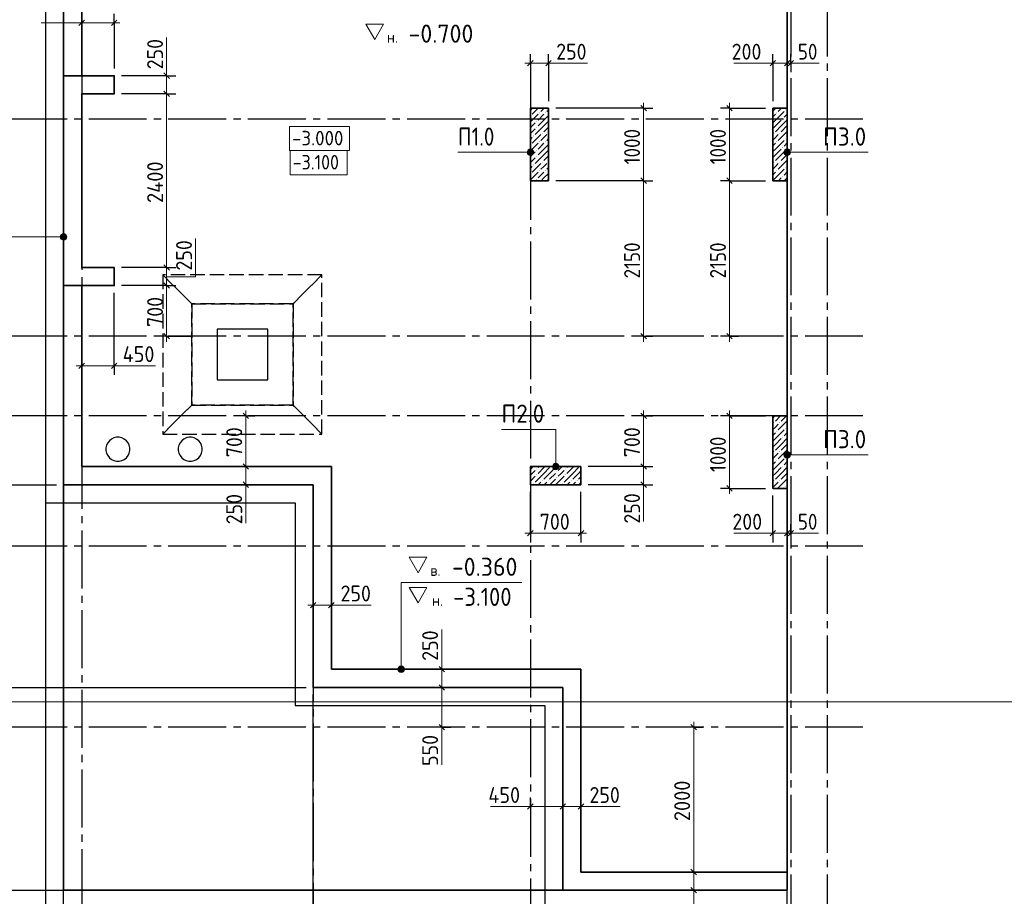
# Model space of a CAD drawing. Header units: millimetres. Extents: x 0 to 42000, y 0 to 29700.
# Tile 3 of 5: x 7393 to 21000, y 10077 to 22186. Entities that reach past the tile are written whole.
import ezdxf

# ---------------------------------------------------------------- set-up
doc = ezdxf.new("R2010")
doc.units = ezdxf.units.MM
doc.linetypes.add('______2', pattern=[270, 200, -70])
doc.linetypes.add('______5', pattern=[1100, 800, -100, 100, -100])
for name, color, linetype, lineweight in [('Standard', 7, 'Continuous', 25), ('ЖБ Лента фундамента под плитной частью', 7, 'Continuous', 35), ('ЖБ Пилон', 7, 'Continuous', 35), ('ЖБ Плита Фундамента верхний уровень', 7, 'Continuous', 35), ('ЖБ Стена верхний уровень', 7, 'Continuous', 35), ('Общий01', 7, 'Continuous', 13), ('Примечания', 7, 'Continuous', 13), ('Размерная линия_ общее', 7, 'Continuous', 13)]:
    doc.layers.add(name, color=color, linetype=linetype, lineweight=lineweight)
doc.layers.add('Оси', color=7, linetype='______5')
doc.styles.add('ISOCPEUR', font='txt')

msp = doc.modelspace()

# ---------------------------------------------------------------- hatches: boundary and pattern name
at = {"layer": 'Standard', "linetype": 'Continuous', "lineweight": 13, "transparency": 33554687}
for points in [[(7961, 19161), (7961, 19206), (7955, 19184)], [(7961, 19206), (7977, 19145), (7977, 19223)], [(7961, 19206), (7961, 19161), (7977, 19145)], [(7977, 19223), (8000, 19139), (8000, 19229)], [(7977, 19223), (7977, 19145), (8000, 19139)], [(8000, 19229), (8000, 19139), (8022, 19145)], [(8000, 19229), (8022, 19145), (8022, 19223)], [(8022, 19223), (8022, 19145), (8038, 19161)], [(8022, 19223), (8038, 19161), (8038, 19206)], [(8038, 19206), (8038, 19161), (8045, 19184)], [(12704, 13235), (12627, 13235), (12621, 13212)], [(12704, 13235), (12621, 13212), (12711, 13212)], [(12711, 13212), (12621, 13212), (12627, 13190)], [(12688, 13251), (12643, 13251), (12627, 13235)], [(12688, 13251), (12627, 13235), (12704, 13235)], [(12711, 13212), (12627, 13190), (12704, 13190)], [(12643, 13251), (12688, 13251), (12666, 13257)], [(12704, 13190), (12627, 13190), (12643, 13173)], [(12704, 13190), (12643, 13173), (12688, 13173)], [(12688, 13173), (12643, 13173), (12666, 13167)]]:
    msp.add_hatch(color=7, dxfattribs=at).paths.add_polyline_path(points)
at = {"layer": 'ЖБ Пилон', "linetype": 'Continuous', "lineweight": 18, "transparency": 33554687}
for points in [[(14451, 20859), (14456, 20864), (14461, 20859), (14456, 20854)], [(14571, 20899), (14576, 20904), (14581, 20899), (14576, 20894)], [(14651, 20899), (14656, 20904), (14661, 20899), (14656, 20894)], [(17851, 20899), (17856, 20904), (17861, 20899), (17856, 20894)], [(17931, 20819), (17936, 20824), (17941, 20819), (17936, 20814)], [(17971, 20939), (17976, 20944), (17981, 20939), (17976, 20934)], [(14531, 20779), (14536, 20784), (14541, 20779), (14536, 20774)], [(14531, 20699), (14536, 20704), (14541, 20699), (14536, 20694)], [(14491, 20579), (14496, 20584), (14501, 20579), (14496, 20574)], [(14611, 20619), (14616, 20624), (14621, 20619), (14616, 20614)], [(14691, 20619), (14696, 20624), (14700, 20621), (14700, 20618), (14696, 20614)], [(17811, 20619), (17816, 20624), (17821, 20619), (17816, 20614)], [(17891, 20619), (17896, 20624), (17901, 20619), (17896, 20614)], [(14451, 20459), (14456, 20464), (14461, 20459), (14456, 20454)], [(14571, 20499), (14576, 20504), (14581, 20499), (14576, 20494)], [(14651, 20499), (14656, 20504), (14661, 20499), (14656, 20494)], [(17851, 20499), (17856, 20504), (17861, 20499), (17856, 20494)], [(17931, 20419), (17936, 20424), (17941, 20419), (17936, 20414)], [(17971, 20539), (17976, 20544), (17981, 20539), (17976, 20534)], [(14531, 20379), (14536, 20384), (14541, 20379), (14536, 20374)], [(14531, 20299), (14536, 20304), (14541, 20299), (14536, 20294)], [(14491, 20179), (14496, 20184), (14501, 20179), (14496, 20174)], [(14611, 20219), (14616, 20224), (14621, 20219), (14616, 20214)], [(14691, 20219), (14696, 20224), (14700, 20221), (14700, 20218), (14696, 20214)], [(17811, 20219), (17816, 20224), (17821, 20219), (17816, 20214)], [(17891, 20219), (17896, 20224), (17901, 20219), (17896, 20214)], [(17971, 20139), (17976, 20144), (17981, 20139), (17976, 20134)], [(14451, 20059), (14456, 20064), (14461, 20059), (14456, 20054)], [(14571, 20099), (14576, 20104), (14581, 20099), (14576, 20094)], [(14651, 20099), (14656, 20104), (14661, 20099), (14656, 20094)], [(17851, 20099), (17856, 20104), (17861, 20099), (17856, 20094)], [(17931, 20019), (17936, 20024), (17941, 20019), (17936, 20014)], [(14531, 19979), (14536, 19984), (14541, 19979), (14536, 19974)], [(17811, 16619), (17816, 16624), (17821, 16619), (17816, 16614)], [(17891, 16619), (17896, 16624), (17901, 16619), (17896, 16614)], [(17851, 16499), (17856, 16504), (17861, 16499), (17856, 16494)], [(17971, 16539), (17976, 16544), (17981, 16539), (17976, 16534)], [(17931, 16419), (17936, 16424), (17941, 16419), (17936, 16414)], [(17811, 16219), (17816, 16224), (17821, 16219), (17816, 16214)], [(17891, 16219), (17896, 16224), (17901, 16219), (17896, 16214)], [(17851, 16099), (17856, 16104), (17861, 16099), (17856, 16094)], [(17971, 16139), (17976, 16144), (17981, 16139), (17976, 16134)], [(14531, 15979), (14536, 15984), (14541, 15979), (14536, 15974)], [(14811, 15939), (14816, 15944), (14821, 15939), (14816, 15934)], [(14931, 15979), (14936, 15984), (14941, 15979), (14936, 15974)], [(17931, 16019), (17936, 16024), (17941, 16019), (17936, 16014)], [(14531, 15899), (14536, 15904), (14541, 15899), (14536, 15894)], [(14611, 15819), (14616, 15824), (14621, 15819), (14616, 15814)], [(14691, 15819), (14696, 15824), (14701, 15819), (14696, 15814)], [(14811, 15859), (14816, 15864), (14821, 15859), (14816, 15854)], [(14931, 15899), (14936, 15904), (14941, 15899), (14936, 15894)], [(15011, 15819), (15016, 15824), (15021, 15819), (15016, 15814)], [(15091, 15819), (15096, 15824), (15101, 15819), (15096, 15814)], [(17811, 15819), (17816, 15824), (17821, 15819), (17816, 15814)], [(17891, 15819), (17896, 15824), (17901, 15819), (17896, 15814)], [(14491, 15779), (14496, 15784), (14501, 15779), (14496, 15774)], [(14891, 15779), (14896, 15784), (14901, 15779), (14896, 15774)], [(17971, 15739), (17976, 15744), (17981, 15739), (17976, 15734)]]:
    msp.add_hatch(color=7, dxfattribs=at).paths.add_polyline_path(points, flags=16)
at = {"layer": 'Общий01', "linetype": 'Continuous', "lineweight": 13, "transparency": 33554687}
for points in [[(14411, 20332), (14411, 20377), (14405, 20354)], [(14411, 20377), (14427, 20316), (14427, 20393)], [(14411, 20377), (14411, 20332), (14427, 20316)], [(14427, 20393), (14450, 20309), (14450, 20399)], [(14427, 20393), (14427, 20316), (14450, 20309)], [(14450, 20399), (14450, 20309), (14472, 20316)], [(14450, 20399), (14472, 20316), (14472, 20393)], [(14472, 20393), (14472, 20316), (14488, 20332)], [(14472, 20393), (14488, 20332), (14488, 20377)], [(14488, 20377), (14488, 20332), (14495, 20354)], [(17961, 20332), (17961, 20377), (17955, 20354)], [(17977, 20316), (17977, 20393), (17961, 20377)], [(17977, 20316), (17961, 20377), (17961, 20332)], [(18000, 20309), (18000, 20399), (17977, 20393)], [(18000, 20309), (17977, 20393), (17977, 20316)], [(18022, 20316), (18022, 20393), (18000, 20399)], [(18022, 20316), (18000, 20399), (18000, 20309)], [(18038, 20332), (18038, 20377), (18022, 20393)], [(18038, 20332), (18022, 20393), (18022, 20316)], [(18038, 20377), (18038, 20332), (18045, 20354)], [(17961, 16152), (17961, 16197), (17955, 16174)], [(17977, 16136), (17977, 16213), (17961, 16197)], [(17977, 16136), (17961, 16197), (17961, 16152)], [(18000, 16129), (18000, 16219), (17977, 16213)], [(18000, 16129), (17977, 16213), (17977, 16136)], [(18022, 16136), (18022, 16213), (18000, 16219)], [(18022, 16136), (18000, 16219), (18000, 16129)], [(18038, 16152), (18038, 16197), (18022, 16213)], [(18038, 16152), (18022, 16213), (18022, 16136)], [(18038, 16197), (18038, 16152), (18045, 16174)], [(14777, 16051), (14822, 16051), (14800, 16057)], [(14838, 16035), (14761, 16035), (14755, 16012)], [(14838, 16035), (14755, 16012), (14845, 16012)], [(14845, 16012), (14755, 16012), (14761, 15990)], [(14822, 16051), (14777, 16051), (14761, 16035)], [(14822, 16051), (14761, 16035), (14838, 16035)], [(14845, 16012), (14761, 15990), (14838, 15990)], [(14838, 15990), (14761, 15990), (14777, 15973)], [(14838, 15990), (14777, 15973), (14822, 15973)], [(14822, 15973), (14777, 15973), (14800, 15967)]]:
    msp.add_hatch(color=7, dxfattribs=at).paths.add_polyline_path(points)

# ---------------------------------------------------------------- linework, layer by layer
at = {"layer": 'Standard', "color": 7, "linetype": 'Continuous', "lineweight": 13, "transparency": 33554687}
for p, q in [((8000, 19229), (8000, 19229)), ((7955, 19184), (7955, 19184)), ((8000, 19139), (8000, 19139)), ((8045, 19184), (8045, 19184)), ((12621, 13212), (12621, 13212)), ((12666, 13257), (12666, 13257)), ((12711, 13212), (12711, 13212)), ((12666, 13167), (12666, 13167))]:
    msp.add_line(p, q, dxfattribs=at)
for points in [[(26538, 29700), (0, 29700), (0, 12761), (26538, 12761), (26538, 29700)], [(12177, 22125), (12422, 22125), (12300, 21910), (12177, 22125)], [(5763, 19184), (7320, 19184), (8000, 19184)], [(12776, 14759), (13021, 14759), (12898, 14545), (12776, 14759)], [(14332, 14411), (12666, 14411), (12666, 13212)], [(12776, 14344), (13021, 14344), (12898, 14130), (12776, 14344)]]:
    msp.add_lwpolyline(points, dxfattribs=at)
at = {"layer": 'Standard', "color": 7, "linetype": 'Continuous', "lineweight": -3, "transparency": 33554687}
msp.add_lwpolyline([(7750, 9912), (18000, 9912), (18000, 25942), (7750, 25942), (7750, 9912)], dxfattribs=at)
at = {"layer": 'Standard', "color": 7, "linetype": 'Continuous', "lineweight": 35, "transparency": 33554687}
msp.add_lwpolyline([(8000, 10162), (18000, 10162), (18000, 25892), (8000, 25892), (8000, 10162)], dxfattribs=at)
at = {"layer": 'Standard', "color": 252, "linetype": 'Continuous', "lineweight": 18, "true_color": 0x8f8f8f, "transparency": 33554687}
msp.add_lwpolyline([(11123, 20377), (11950, 20377), (11950, 20710), (11123, 20710), (11123, 20377)], dxfattribs=at)
at = {"layer": 'Standard', "color": 7, "linetype": 'Continuous', "lineweight": 13, "transparency": 33554687}
for centre in [(8000, 19184), (12666, 13212)]:
    msp.add_circle(centre, 45, dxfattribs=at)
at = {"layer": 'ЖБ Лента фундамента под плитной частью', "color": 253, "linetype": '______2', "lineweight": -3, "true_color": 0xa0a0a0, "transparency": 33554687}
for p, q in [((9770, 18262), (9370, 18662)), ((9370, 18662), (9370, 16462)), ((11570, 18662), (9370, 18662)), ((9370, 18662), (9770, 18262)), ((11570, 18662), (11170, 18262)), ((11170, 18262), (11570, 18662)), ((11570, 16462), (11570, 18662)), ((9770, 18262), (9770, 16862)), ((11170, 18262), (9770, 18262)), ((9770, 16862), (9770, 18262)), ((9770, 18262), (11170, 18262)), ((11170, 16862), (11170, 18262)), ((11170, 18262), (11170, 16862)), ((10820, 17912), (10120, 17912)), ((10120, 17912), (10120, 17212)), ((10820, 17212), (10820, 17912)), ((10120, 17212), (10820, 17212)), ((9370, 16462), (9770, 16862)), ((9770, 16862), (9370, 16462)), ((9770, 16862), (11170, 16862)), ((11170, 16862), (9770, 16862)), ((11170, 16862), (11570, 16462)), ((11570, 16462), (11170, 16862)), ((9370, 16462), (11570, 16462))]:
    msp.add_line(p, q, dxfattribs=at)
at = {"layer": 'ЖБ Пилон', "color": 7, "linetype": 'Continuous', "lineweight": 35, "transparency": 33554687}
for p, q in [((14700, 20962), (14450, 20962)), ((14450, 20962), (14450, 19962)), ((14700, 19962), (14700, 20962)), ((18000, 20962), (17800, 20962)), ((17800, 20962), (17800, 19962)), ((18000, 19962), (18000, 20962)), ((14450, 19962), (14700, 19962)), ((17800, 19962), (18000, 19962)), ((18000, 16712), (17800, 16712)), ((17800, 16712), (17800, 15712)), ((18000, 15712), (18000, 16712)), ((15150, 16012), (14450, 16012)), ((14450, 16012), (14450, 15762)), ((15150, 15762), (15150, 16012)), ((14450, 15762), (15150, 15762)), ((17800, 15712), (18000, 15712))]:
    msp.add_line(p, q, dxfattribs=at)
at = {"layer": 'ЖБ Пилон', "color": 251, "linetype": 'Continuous', "lineweight": 18, "true_color": 0x494949, "transparency": 33554687}
for p, q in [((14476, 20959), (14450, 20933)), ((14559, 20962), (14476, 20879)), ((14596, 20919), (14636, 20959)), ((14636, 20959), (14639, 20962)), ((17800, 20923), (17836, 20959)), ((17836, 20959), (17839, 20962)), ((17919, 20962), (17876, 20919)), ((17999, 20962), (17996, 20959)), ((14556, 20879), (14450, 20773)), ((14636, 20879), (14556, 20799)), ((14636, 20799), (14700, 20863)), ((14700, 20943), (14676, 20919)), ((17836, 20879), (17800, 20843)), ((17836, 20799), (17956, 20919)), ((18000, 20883), (17956, 20839)), ((14450, 20693), (14476, 20719)), ((14476, 20719), (14516, 20759)), ((14636, 20719), (14516, 20599)), ((14636, 20799), (14556, 20719)), ((14700, 20783), (14636, 20719)), ((14700, 20703), (14636, 20639)), ((17836, 20799), (17800, 20763)), ((17836, 20719), (17800, 20683)), ((17916, 20799), (17836, 20719)), ((17916, 20719), (17836, 20639)), ((17916, 20719), (18000, 20803)), ((17996, 20719), (17916, 20639)), ((14516, 20679), (14450, 20613)), ((14476, 20559), (14450, 20533)), ((14596, 20599), (14476, 20479)), ((14596, 20519), (14636, 20559)), ((14636, 20559), (14676, 20599)), ((17800, 20523), (17836, 20559)), ((17836, 20559), (17876, 20599)), ((17996, 20639), (17876, 20519)), ((18000, 20563), (17996, 20559)), ((14556, 20479), (14450, 20373)), ((14636, 20479), (14556, 20399)), ((14636, 20399), (14700, 20463)), ((14700, 20543), (14676, 20519)), ((17836, 20479), (17800, 20443)), ((17836, 20399), (17956, 20519)), ((18000, 20483), (17956, 20439)), ((14450, 20293), (14476, 20319)), ((14516, 20279), (14450, 20213)), ((14476, 20319), (14516, 20359)), ((14636, 20319), (14516, 20199)), ((14636, 20399), (14556, 20319)), ((14700, 20383), (14636, 20319)), ((14700, 20303), (14636, 20239)), ((17836, 20399), (17800, 20363)), ((17836, 20319), (17800, 20283)), ((17916, 20399), (17836, 20319)), ((17916, 20319), (17836, 20239)), ((17916, 20319), (18000, 20403)), ((17996, 20319), (17916, 20239)), ((14476, 20159), (14450, 20133)), ((14596, 20199), (14476, 20079)), ((14596, 20119), (14636, 20159)), ((14636, 20159), (14676, 20199)), ((14700, 20143), (14676, 20119)), ((17800, 20123), (17836, 20159)), ((17836, 20159), (17876, 20199)), ((17996, 20239), (17876, 20119)), ((18000, 20163), (17996, 20159)), ((14556, 20079), (14450, 19973)), ((14636, 20079), (14556, 19999)), ((14636, 19999), (14700, 20063)), ((17836, 20079), (17800, 20043)), ((17836, 19999), (17956, 20119)), ((18000, 20083), (17956, 20039)), ((17959, 19962), (18000, 20003)), ((14636, 19999), (14599, 19962)), ((14700, 19983), (14679, 19962)), ((17836, 19999), (17800, 19963)), ((17916, 19999), (17879, 19962)), ((17829, 16712), (17800, 16683)), ((17909, 16712), (17836, 16639)), ((17996, 16639), (17876, 16519)), ((17989, 16712), (17916, 16639)), ((17800, 16523), (17836, 16559)), ((17836, 16479), (17800, 16443)), ((17836, 16559), (17876, 16599)), ((17836, 16399), (17956, 16519)), ((18000, 16483), (17956, 16439)), ((18000, 16563), (17996, 16559)), ((17836, 16399), (17800, 16363)), ((17916, 16399), (17836, 16319)), ((17916, 16319), (18000, 16403)), ((17836, 16319), (17800, 16283)), ((17916, 16319), (17836, 16239)), ((17836, 16159), (17876, 16199)), ((17996, 16239), (17876, 16119)), ((17996, 16319), (17916, 16239)), ((17800, 16123), (17836, 16159)), ((17836, 16079), (17800, 16043)), ((17836, 15999), (17956, 16119)), ((18000, 16083), (17956, 16039)), ((18000, 16163), (17996, 16159)), ((14489, 16012), (14450, 15973)), ((14476, 15919), (14516, 15959)), ((14569, 16012), (14556, 15999)), ((14636, 15999), (14556, 15919)), ((14636, 15999), (14649, 16012)), ((14716, 15999), (14636, 15919)), ((14716, 15919), (14809, 16012)), ((14889, 16012), (14836, 15959)), ((14876, 15919), (14916, 15959)), ((14969, 16012), (14956, 15999)), ((15036, 15999), (14956, 15919)), ((15036, 15999), (15049, 16012)), ((15116, 15999), (15036, 15919)), ((15116, 15919), (15150, 15953)), ((17836, 15999), (17800, 15963)), ((17916, 15999), (17836, 15919)), ((17916, 15919), (18000, 16003)), ((14450, 15893), (14476, 15919)), ((14516, 15879), (14450, 15813)), ((14636, 15919), (14516, 15799)), ((14596, 15799), (14559, 15762)), ((14716, 15919), (14636, 15839)), ((14639, 15762), (14676, 15799)), ((14796, 15919), (14716, 15839)), ((14796, 15839), (14719, 15762)), ((14916, 15879), (14799, 15762)), ((14836, 15879), (14876, 15919)), ((15036, 15919), (14916, 15799)), ((14996, 15799), (14959, 15762)), ((15116, 15919), (15036, 15839)), ((15039, 15762), (15076, 15799)), ((15150, 15873), (15116, 15839)), ((15150, 15793), (15119, 15762)), ((17836, 15919), (17800, 15883)), ((17916, 15919), (17836, 15839)), ((17836, 15759), (17876, 15799)), ((17996, 15839), (17876, 15719)), ((17996, 15919), (17916, 15839)), ((17800, 15723), (17836, 15759)), ((17949, 15712), (17956, 15719)), ((18000, 15763), (17996, 15759))]:
    msp.add_line(p, q, dxfattribs=at)
at = {"layer": 'ЖБ Плита Фундамента верхний уровень', "color": 253, "linetype": 'Continuous', "lineweight": -3, "true_color": 0xa0a0a0, "transparency": 33554687}
for p, q in [((7750, 24412), (7750, 15512)), ((18000, 9912), (18000, 24412)), ((10820, 17912), (10120, 17912)), ((10120, 17912), (10120, 17212)), ((10820, 17212), (10820, 17912)), ((10120, 17212), (10820, 17212)), ((8609, 16340), (8593, 16307)), ((8633, 16369), (8609, 16340)), ((8662, 16392), (8633, 16369)), ((8695, 16409), (8662, 16392)), ((8731, 16417), (8695, 16409)), ((8768, 16417), (8731, 16417)), ((8804, 16409), (8768, 16417)), ((8838, 16392), (8804, 16409)), ((8867, 16369), (8838, 16392)), ((8890, 16340), (8867, 16369)), ((8906, 16307), (8890, 16340)), ((9609, 16340), (9593, 16307)), ((9633, 16369), (9609, 16340)), ((9662, 16392), (9633, 16369)), ((9695, 16409), (9662, 16392)), ((9731, 16417), (9695, 16409)), ((9768, 16417), (9731, 16417)), ((9804, 16409), (9768, 16417)), ((9838, 16392), (9804, 16409)), ((9867, 16369), (9838, 16392)), ((9890, 16340), (9867, 16369)), ((9906, 16307), (9890, 16340)), ((8593, 16307), (8585, 16271)), ((8585, 16271), (8585, 16234)), ((8585, 16234), (8593, 16197)), ((8593, 16197), (8609, 16164)), ((8890, 16164), (8906, 16197)), ((8914, 16271), (8906, 16307)), ((8906, 16197), (8914, 16234)), ((8914, 16234), (8914, 16271)), ((9593, 16307), (9585, 16271)), ((9585, 16271), (9585, 16234)), ((9585, 16234), (9593, 16197)), ((9593, 16197), (9609, 16164)), ((9890, 16164), (9906, 16197)), ((9914, 16271), (9906, 16307)), ((9906, 16197), (9914, 16234)), ((9914, 16234), (9914, 16271)), ((8609, 16164), (8633, 16135)), ((8633, 16135), (8662, 16112)), ((8662, 16112), (8695, 16096)), ((8695, 16096), (8731, 16087)), ((8731, 16087), (8768, 16087)), ((8768, 16087), (8804, 16096)), ((8804, 16096), (8838, 16112)), ((8838, 16112), (8867, 16135)), ((8867, 16135), (8890, 16164)), ((9609, 16164), (9633, 16135)), ((9633, 16135), (9662, 16112)), ((9662, 16112), (9695, 16096)), ((9695, 16096), (9731, 16087)), ((9731, 16087), (9768, 16087)), ((9768, 16087), (9804, 16096)), ((9804, 16096), (9838, 16112)), ((9838, 16112), (9867, 16135)), ((9867, 16135), (9890, 16164)), ((7750, 15512), (11200, 15512)), ((11200, 15512), (11200, 12712)), ((11200, 12712), (14650, 12712)), ((14650, 12712), (14650, 9912))]:
    msp.add_line(p, q, dxfattribs=at)
at = {"layer": 'ЖБ Стена верхний уровень', "color": 7, "linetype": 'Continuous', "lineweight": 35, "transparency": 33554687}
for p, q in [((8000, 23912), (8000, 21412)), ((8250, 21412), (8250, 23912)), ((8000, 21412), (8000, 21162)), ((8700, 21412), (8250, 21412)), ((8700, 21162), (8700, 21412)), ((8000, 21162), (8000, 18762)), ((8250, 18762), (8250, 21162)), ((8250, 21162), (8700, 21162)), ((8000, 18762), (8000, 18512)), ((8700, 18762), (8250, 18762)), ((8700, 18512), (8700, 18762)), ((8000, 18512), (8000, 15762)), ((8250, 16012), (8250, 18512)), ((8250, 18512), (8700, 18512)), ((11450, 16012), (8250, 16012)), ((11700, 16012), (11450, 16012)), ((11700, 13212), (11700, 16012)), ((8000, 15762), (8250, 15762)), ((8250, 15762), (11450, 15762)), ((11450, 15762), (11450, 12962)), ((15150, 13212), (11700, 13212)), ((15150, 12962), (15150, 13212)), ((11450, 12962), (11700, 12962)), ((11700, 12962), (14900, 12962)), ((14900, 12962), (14900, 10162)), ((15150, 10412), (15150, 12962)), ((18000, 10412), (15150, 10412)), ((18000, 10162), (18000, 10412)), ((14900, 10162), (15150, 10162)), ((15150, 10162), (18000, 10162))]:
    msp.add_line(p, q, dxfattribs=at)
at = {"layer": 'Общий01', "color": 7, "linetype": 'Continuous', "lineweight": 13, "transparency": 33554687}
for p, q in [((14405, 20354), (14405, 20354)), ((14450, 20399), (14450, 20399)), ((14450, 20309), (14450, 20309)), ((14495, 20354), (14495, 20354)), ((17955, 20354), (17955, 20354)), ((18000, 20399), (18000, 20399)), ((18000, 20309), (18000, 20309)), ((18045, 20354), (18045, 20354)), ((18000, 16219), (18000, 16219)), ((14800, 16057), (14800, 16057)), ((17955, 16174), (17955, 16174)), ((18000, 16129), (18000, 16129)), ((18045, 16174), (18045, 16174)), ((14755, 16012), (14755, 16012)), ((14800, 15967), (14800, 15967)), ((14845, 16012), (14845, 16012))]:
    msp.add_line(p, q, dxfattribs=at)
at = {"layer": 'Общий01', "color": 7, "linetype": 'Continuous', "lineweight": 35, "transparency": 33554687}
msp.add_lwpolyline([(8000, 21412), (8700, 21412), (8700, 21162), (8250, 21162), (8250, 18762), (8700, 18762), (8700, 18512), (8000, 18512), (8000, 21412)], dxfattribs=at)
at = {"layer": 'Общий01', "color": 7, "linetype": 'Continuous', "lineweight": 18, "transparency": 33554687}
msp.add_lwpolyline([(11133, 20044), (11920, 20044), (11920, 20377), (11133, 20377), (11133, 20044)], dxfattribs=at)
at = {"layer": 'Общий01', "color": 7, "linetype": 'Continuous', "lineweight": 13, "transparency": 33554687}
for points in [[(13450, 20354), (13970, 20354), (14450, 20354)], [(19119, 20354), (18310, 20354), (18000, 20354)], [(14050, 16527), (14800, 16527), (14800, 16012)], [(19119, 16174), (18310, 16174), (18000, 16174)]]:
    msp.add_lwpolyline(points, dxfattribs=at)
for centre in [(14450, 20354), (18000, 20354), (18000, 16174), (14800, 16012)]:
    msp.add_circle(centre, 45, dxfattribs=at)
at = {"layer": 'Оси', "color": 8, "linetype": '______5', "lineweight": -3, "transparency": 33554687}
for p, q in [((8250, 26129), (8250, 8776)), ((18050, 25779), (18050, 8776)), ((18550, 25779), (18550, 8776)), ((14450, 21322), (14450, 8776)), ((19047, 20812), (6314, 20812)), ((19047, 17812), (6314, 17812)), ((19047, 16712), (6314, 16712)), ((11450, 15762), (11450, 8776)), ((19047, 14912), (6314, 14912)), ((19047, 12412), (6314, 12412))]:
    msp.add_line(p, q, dxfattribs=at)
at = {"layer": 'Примечания', "color": 7, "linetype": 'Continuous', "lineweight": 13, "transparency": 33554687}
for p, q in [((8250, 22144), (7690, 22144)), ((9424, 21412), (9424, 21942)), ((14700, 21584), (15240, 21584)), ((17800, 21584), (17260, 21584)), ((18050, 21584), (18440, 21584)), ((8700, 17406), (9270, 17406)), ((10518, 15762), (10518, 15232)), ((16016, 15762), (16016, 15252)), ((17260, 15091), (17800, 15091)), ((18050, 15091), (18430, 15091)), ((11700, 14100), (12250, 14100)), ((13225, 13212), (13225, 13762)), ((13225, 12412), (13225, 11892)), ((14450, 11316), (13900, 11316)), ((15150, 11316), (15690, 11316)), ((16708, 10162), (16708, 9642))]:
    msp.add_line(p, q, dxfattribs=at)
msp.add_lwpolyline([(9424, 18634), (9824, 18634), (9824, 19164)], dxfattribs=at)
at = {"layer": 'Размерная линия_ общее', "color": 7, "linetype": 'Continuous', "lineweight": 25, "transparency": 33554687}
for p, q in [((8287, 22181), (8212, 22106)), ((8737, 22181), (8662, 22106)), ((14412, 21547), (14487, 21622)), ((14662, 21547), (14737, 21622)), ((17837, 21622), (17762, 21547)), ((18037, 21622), (17962, 21547)), ((18087, 21622), (18012, 21547)), ((9386, 21450), (9461, 21375)), ((9386, 21200), (9461, 21125)), ((15978, 21000), (16053, 20925)), ((17165, 21000), (17240, 20925)), ((15978, 20000), (16053, 19925)), ((17165, 20000), (17240, 19925)), ((9386, 18800), (9461, 18725)), ((9386, 18550), (9461, 18475)), ((9386, 17850), (9461, 17775)), ((15978, 17850), (16053, 17775)), ((17165, 17850), (17240, 17775)), ((8212, 17368), (8287, 17443)), ((8662, 17368), (8737, 17443)), ((10480, 16750), (10555, 16675)), ((15978, 16750), (16053, 16675)), ((17165, 16750), (17240, 16675)), ((10480, 16050), (10555, 15975)), ((15978, 16050), (16053, 15975)), ((10480, 15800), (10555, 15725)), ((15978, 15800), (16053, 15725)), ((17165, 15750), (17240, 15675)), ((14412, 15054), (14487, 15129)), ((15112, 15054), (15187, 15129)), ((17837, 15129), (17762, 15054)), ((18037, 15129), (17962, 15054)), ((18087, 15129), (18012, 15054)), ((11412, 14062), (11487, 14137)), ((11662, 14062), (11737, 14137)), ((13188, 13250), (13263, 13175)), ((13188, 13000), (13263, 12925)), ((13188, 12450), (13263, 12375)), ((16670, 12450), (16745, 12375)), ((14487, 11354), (14412, 11279)), ((14937, 11354), (14862, 11279)), ((15187, 11354), (15112, 11279)), ((16670, 10450), (16745, 10375)), ((16670, 10200), (16745, 10125))]:
    msp.add_line(p, q, dxfattribs=at)
at = {"layer": 'Размерная линия_ общее', "color": 253, "linetype": 'Continuous', "lineweight": -3, "true_color": 0xa0a0a0, "transparency": 33554687}
for p, q in [((8250, 22144), (8250, 22269)), ((8700, 22144), (8700, 22269)), ((8250, 22144), (8250, 22019)), ((8250, 22144), (8250, 21512)), ((8700, 22144), (8700, 22019)), ((8700, 22144), (8700, 21512)), ((14450, 21584), (14450, 21709)), ((14700, 21584), (14700, 21709)), ((17800, 21584), (17800, 21709)), ((18000, 21584), (18000, 21709)), ((18050, 21584), (18050, 21709)), ((14450, 21584), (14450, 21459)), ((14450, 21584), (14450, 21062)), ((14700, 21584), (14700, 21459)), ((14700, 21584), (14700, 21062)), ((17800, 21584), (17800, 21459)), ((17800, 21584), (17800, 21062)), ((18000, 21584), (18000, 21459)), ((18000, 21584), (18000, 21062)), ((18050, 21584), (18050, 21459)), ((18050, 21584), (18050, 21497)), ((9424, 21412), (9299, 21412)), ((9424, 21412), (9549, 21412)), ((9424, 21162), (9299, 21162)), ((9424, 21162), (9549, 21162)), ((16016, 20962), (14800, 20962)), ((16016, 20962), (15891, 20962)), ((16016, 20962), (16141, 20962)), ((17203, 20962), (17078, 20962)), ((17203, 20962), (17328, 20962)), ((17203, 20962), (17700, 20962)), ((16016, 19962), (15891, 19962)), ((16016, 19962), (16141, 19962)), ((17203, 19962), (17078, 19962)), ((17203, 19962), (17328, 19962)), ((17203, 19962), (17700, 19962)), ((9424, 18762), (9299, 18762)), ((9424, 18762), (9549, 18762)), ((9424, 18512), (9299, 18512)), ((9424, 18512), (9549, 18512)), ((8250, 17406), (8250, 18412)), ((8700, 17406), (8700, 18412)), ((9424, 17812), (9299, 17812)), ((9424, 17812), (9549, 17812)), ((9424, 17812), (9780, 17812)), ((16016, 17812), (15891, 17812)), ((16016, 17812), (16141, 17812)), ((16016, 17812), (16016, 17812)), ((17203, 17812), (17078, 17812)), ((17203, 17812), (17328, 17812)), ((17203, 17812), (17203, 17812)), ((8250, 17406), (8250, 17531)), ((8700, 17406), (8700, 17531)), ((8250, 17406), (8250, 17281)), ((8700, 17406), (8700, 17281)), ((10518, 16712), (10393, 16712)), ((10518, 16712), (10643, 16712)), ((10518, 16712), (10518, 16712)), ((16016, 16712), (15891, 16712)), ((16016, 16712), (16141, 16712)), ((16016, 16712), (16016, 16712)), ((17203, 16712), (17078, 16712)), ((17203, 16712), (17328, 16712)), ((10518, 16012), (10393, 16012)), ((10518, 16012), (10643, 16012)), ((10518, 16012), (10518, 16012)), ((16016, 16012), (15891, 16012)), ((16016, 16012), (16141, 16012)), ((6808, 15762), (7900, 15762)), ((8000, 9176), (8000, 15662)), ((10518, 15762), (10393, 15762)), ((10518, 15762), (10643, 15762)), ((10518, 15762), (10518, 15762)), ((14450, 15091), (14450, 15662)), ((15150, 15091), (15150, 15662)), ((16016, 15762), (15891, 15762)), ((16016, 15762), (16141, 15762)), ((17203, 15712), (17078, 15712)), ((17203, 15712), (17328, 15712)), ((17203, 15712), (17700, 15712)), ((14450, 15091), (14450, 15216)), ((15150, 15091), (15150, 15216)), ((17800, 15091), (17800, 15216)), ((18000, 15091), (18000, 15216)), ((18050, 15091), (18050, 15216)), ((14450, 15091), (14450, 14966)), ((15150, 15091), (15150, 14966)), ((17800, 15091), (17800, 14966)), ((18000, 15091), (18000, 14966)), ((18050, 15091), (18050, 14966)), ((18050, 15091), (18050, 15091)), ((11450, 14100), (11450, 14225)), ((11700, 14100), (11700, 14225)), ((11450, 14100), (11450, 13975)), ((11450, 14100), (11450, 14100)), ((11700, 14100), (11700, 13975)), ((11700, 14100), (11700, 14100)), ((13225, 13212), (13100, 13212)), ((13225, 13212), (13350, 13212)), ((13225, 13212), (13325, 13212)), ((6808, 12962), (11350, 12962)), ((13225, 12962), (13100, 12962)), ((13225, 12962), (13350, 12962)), ((13225, 12962), (13325, 12962)), ((13225, 12412), (13100, 12412)), ((13225, 12412), (13350, 12412)), ((13225, 12412), (13225, 12412)), ((16708, 12412), (16583, 12412)), ((16708, 12412), (16833, 12412)), ((16708, 12412), (16708, 12412)), ((14450, 11316), (14450, 11441)), ((14900, 11316), (14900, 11441)), ((15150, 11316), (15150, 11441)), ((14450, 11316), (14450, 11191)), ((14450, 11316), (14450, 11316)), ((14900, 11316), (14900, 11191)), ((14900, 11316), (14900, 11279)), ((15150, 11316), (15150, 11191)), ((15150, 11316), (15150, 11279)), ((16708, 10412), (16583, 10412)), ((16708, 10412), (16833, 10412)), ((6808, 10162), (14800, 10162)), ((16708, 10162), (16583, 10162)), ((16708, 10162), (16833, 10162))]:
    msp.add_line(p, q, dxfattribs=at)
at = {"layer": 'Размерная линия_ общее', "color": 7, "linetype": 'Continuous', "lineweight": 13, "transparency": 33554687}
for p, q in [((8250, 22144), (8175, 22144)), ((8700, 22144), (8250, 22144)), ((8700, 22144), (8775, 22144)), ((14450, 21584), (14375, 21584)), ((14450, 21584), (14700, 21584)), ((14700, 21584), (14775, 21584)), ((17800, 21584), (17725, 21584)), ((18000, 21584), (17800, 21584)), ((18050, 21584), (18000, 21584)), ((18050, 21584), (18125, 21584)), ((9424, 21412), (9424, 21487)), ((16016, 20962), (16016, 21037)), ((17203, 20962), (17203, 21037)), ((16016, 19962), (16016, 17812)), ((17203, 19962), (17203, 17812)), ((9424, 18762), (9424, 18512)), ((9424, 18512), (9424, 17812)), ((9424, 17812), (9424, 17737)), ((16016, 17812), (16016, 17737)), ((17203, 17812), (17203, 17737)), ((8250, 17406), (8175, 17406)), ((8250, 17406), (8700, 17406)), ((8700, 17406), (8775, 17406)), ((10518, 16712), (10518, 16787)), ((16016, 16712), (16016, 16787)), ((17203, 16712), (17203, 16787)), ((10518, 16012), (10518, 15762)), ((16016, 16012), (16016, 15762)), ((10518, 15762), (10518, 15687)), ((16016, 15762), (16016, 15687)), ((17203, 15712), (17203, 15637)), ((14450, 15091), (14375, 15091)), ((14450, 15091), (15150, 15091)), ((15150, 15091), (15225, 15091)), ((17800, 15091), (17725, 15091)), ((18000, 15091), (17800, 15091)), ((18050, 15091), (18000, 15091)), ((18050, 15091), (18125, 15091)), ((11450, 14100), (11375, 14100)), ((11450, 14100), (11700, 14100)), ((11700, 14100), (11775, 14100)), ((13225, 13212), (13225, 13287)), ((13225, 13212), (13225, 12962)), ((13225, 12962), (13225, 12412)), ((13225, 12412), (13225, 12337)), ((16708, 12412), (16708, 12487)), ((14450, 11316), (14375, 11316)), ((14900, 11316), (14450, 11316)), ((15150, 11316), (14900, 11316)), ((15150, 11316), (15225, 11316)), ((16708, 10412), (16708, 10162)), ((16708, 10162), (16708, 10087))]:
    msp.add_line(p, q, dxfattribs=at)
at = {"layer": 'Размерная линия_ общее', "color": 253, "linetype": 'Continuous', "lineweight": -3, "true_color": 0xa0a0a0, "transparency": 33554687}
for points in [[(9424, 21412), (9415, 21412), (9415, 21412), (9407, 21412), (9407, 21412), (9407, 21412), (9407, 21412), (8800, 21412)], [(9424, 21162), (9407, 21162), (9407, 21162), (9407, 21162), (9407, 21162), (8800, 21162)], [(16016, 19962), (15999, 19962), (15999, 19962), (14800, 19962)], [(9424, 18762), (9407, 18762), (9407, 18762), (8800, 18762)], [(9424, 18512), (9407, 18512), (9407, 18512), (8800, 18512)], [(17203, 16712), (17539, 16712), (17539, 16712), (17700, 16712)], [(16016, 16012), (15999, 16012), (15999, 16012), (15250, 16012)], [(16016, 15762), (15999, 15762), (15999, 15762), (15250, 15762)], [(17800, 15091), (17800, 15108), (17800, 15108), (17800, 15612)], [(18000, 15091), (18000, 15108), (18000, 15108), (18000, 15612)], [(11450, 9176), (11450, 9193), (11450, 9193), (11450, 9193), (11450, 9193), (11450, 9193), (11450, 9193), (11450, 12229), (11450, 12229), (11450, 12862)], [(16708, 10412), (16691, 10412), (16691, 10412), (16675, 10412)], [(16708, 10162), (16691, 10162), (16691, 10162), (16675, 10162)]]:
    msp.add_lwpolyline(points, dxfattribs=at)
at = {"layer": 'Размерная линия_ общее', "color": 7, "linetype": 'Continuous', "lineweight": 13, "transparency": 33554687}
for points in [[(9424, 21412), (9424, 21412), (9424, 21412), (9424, 21162)], [(9424, 21162), (9424, 21119), (9424, 21119), (9424, 18762)], [(16016, 20962), (16016, 20128), (16016, 20128), (16016, 19962)], [(17203, 20962), (17203, 20138), (17203, 20138), (17203, 19962)], [(10518, 16712), (10518, 16073), (10518, 16073), (10518, 16012)], [(16016, 16712), (16016, 16105), (16016, 16105), (16016, 16012)], [(17203, 16712), (17203, 15917), (17203, 15917), (17203, 15712)], [(16708, 12412), (16708, 11117), (16708, 11117), (16708, 10412)]]:
    msp.add_lwpolyline(points, dxfattribs=at)

# ---------------------------------------------------------------- texts
at = {"layer": 'Standard', "color": 7, "linetype": 'Continuous', "lineweight": 13, "transparency": 33554687, "attachment_point": 7, "style": 'ISOCPEUR'}
for s, insert, char_height, width in [('\\W0.96; -0.700', (12614, 21868), 250, 1218.75), ('\\W0.95;     н.', (12014, 21868), 150, 671.41), ('\\W0.96; -0.360', (13213, 14503), 250, 1218.74), ('\\W0.95;     в.', (12613, 14503), 150, 671.43), ('\\W0.91; -3.100', (13238, 14088), 250, 1163.47), ('\\W0.95;     н.', (12638, 14088), 150, 671.43)]:
    msp.add_mtext(s, dxfattribs=dict(at, insert=insert, char_height=char_height, width=width))
at = {"layer": 'Standard', "color": 252, "linetype": 'Continuous', "lineweight": 18, "true_color": 0x8f8f8f, "transparency": 33554687, "insert": (11157, 20450), "char_height": 200, "width": 854.28, "attachment_point": 7, "style": 'ISOCPEUR'}
msp.add_mtext('\\W0.95;-3.000', dxfattribs=at)
at = {"layer": 'Общий01', "color": 7, "linetype": 'Continuous', "lineweight": 25, "transparency": 33554687, "char_height": 250, "attachment_point": 7, "style": 'ISOCPEUR'}
for s, insert, width in [('\\W0.85;П1.0', (13450, 20446), 681.1), ('\\W0.93;П3.0', (18494, 20446), 740.19), ('\\W0.93;П2.0', (14050, 16619), 740.2), ('\\W0.93;П3.0', (18494, 16266), 740.19)]:
    msp.add_mtext(s, dxfattribs=dict(at, insert=insert, width=width))
at = {"layer": 'Общий01', "color": 7, "linetype": 'Continuous', "lineweight": 18, "transparency": 33554687, "insert": (11166, 20117), "char_height": 200, "width": 809.42, "attachment_point": 7, "style": 'ISOCPEUR'}
msp.add_mtext('\\W0.90;-3.100', dxfattribs=at)
at = {"layer": 'Размерная линия_ общее', "color": 7, "linetype": 'Continuous', "lineweight": 25, "transparency": 33554687, "char_height": 220, "attachment_point": 7, "rotation": 90, "style": 'ISOCPEUR'}
for s, insert, width in [('\\W0.91;250', (9374, 21500), 561.98), ('\\W0.87;1000', (15966, 20187), 666.9), ('\\W0.87;1000', (17153, 20187), 666.9), ('\\W0.93;2400', (9374, 19654), 740.38), ('\\W0.91;250', (9774, 18720), 561.98), ('\\W0.87;2150', (15966, 18612), 666.9), ('\\W0.87;2150', (17153, 18612), 666.9), ('\\W0.91;700', (9374, 17942), 561.98), ('\\W0.91;700', (10468, 16142), 561.98), ('\\W0.91;700', (15966, 16142), 561.98), ('\\W0.87;1000', (17153, 15937), 666.9), ('\\W0.91;250', (10468, 15215), 561.99), ('\\W0.91;250', (15966, 15225), 561.98), ('\\W0.91;250', (13175, 13330), 561.99), ('\\W0.91;550', (13175, 11877), 561.99), ('\\W0.93;2000', (16658, 11115), 718.1)]:
    msp.add_mtext(s, dxfattribs=dict(at, insert=insert, width=width))
at = {"layer": 'Размерная линия_ общее', "color": 7, "linetype": 'Continuous', "lineweight": 25, "transparency": 33554687, "char_height": 220, "attachment_point": 7, "style": 'ISOCPEUR'}
for s, insert, width in [('\\W0.91;250', (14807, 21634), 561.98), ('\\W0.91;200', (17232, 21634), 561.98), ('\\W0.87;50', (18147, 21634), 403.92), ('\\W0.92;450', (8817, 17456), 584.44), ('\\W0.91;700', (14580, 15141), 562), ('\\W0.91;200', (17242, 15141), 561.99), ('\\W0.87;50', (18147, 15141), 403.92), ('\\W0.91;250', (11827, 14150), 562), ('\\W0.92;450', (13870, 11366), 584.43), ('\\W0.91;250', (15267, 11366), 561.98)]:
    msp.add_mtext(s, dxfattribs=dict(at, insert=insert, width=width))

doc.saveas('drawing.dxf')
